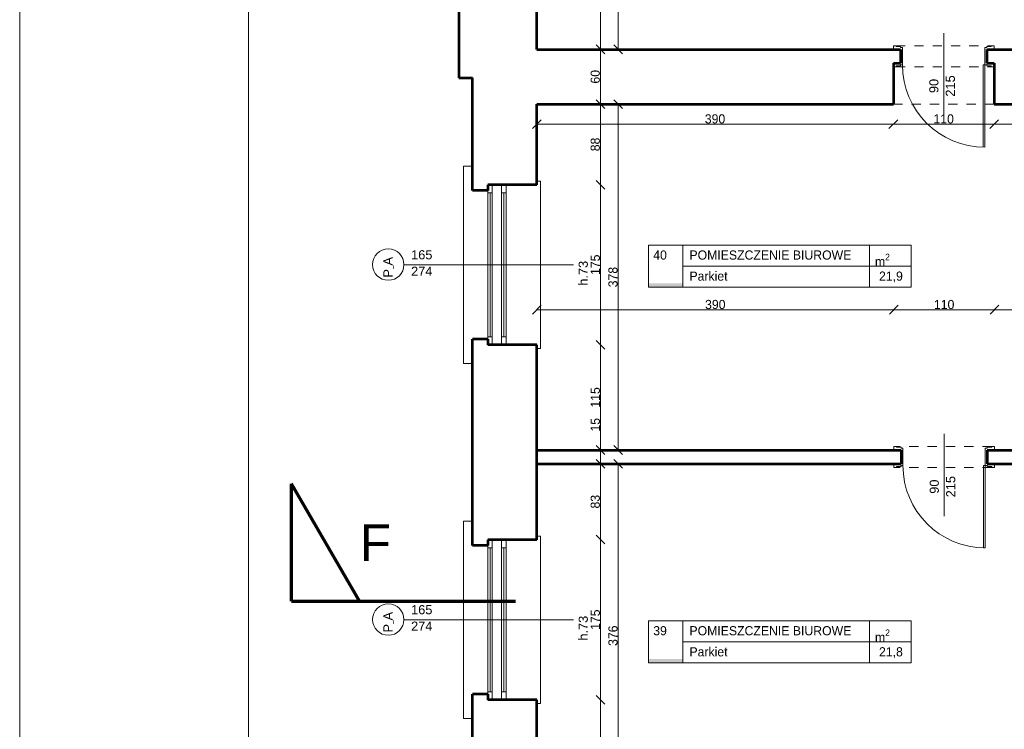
# Model space of a CAD drawing. Header units: inches. Extents: x -21887 to 84279, y -131485 to 67836.
# Tile 181 of 256: x -21887 to -11132, y 48198 to 55955. Entities that reach past the tile are written whole.
import ezdxf

# ---------------------------------------------------------------- set-up
doc = ezdxf.new("R2010")
doc.units = ezdxf.units.IN
doc.header["$MEASUREMENT"] = 0
doc.linetypes.add('Dashed copy', pattern=[200, 100, -100])
doc.layers.get('0').update_dxf_attribs({"lineweight": 13})
doc.layers.get('Defpoints').update_dxf_attribs({"lineweight": 13})
for name, color, linetype, lineweight in [('AI_MURY', 7, 'Continuous', 53), ('AI_WIDOK', 7, 'Continuous', 13), ('Dimensioning', 7, 'Continuous', 13), ('DRZWI', 7, 'Continuous', 13), ('dzialowki', 7, 'Continuous', 53), ('OPISY TABELKI', 7, 'Continuous', 13), ('PODCIAGI', 7, 'Continuous', 13), ('RAMKA', 7, 'Continuous', 13)]:
    doc.layers.add(name, color=color, linetype=linetype, lineweight=lineweight)
doc.styles.add('GENERATED_STYLE_33', font='txt')
doc.styles.add('GENERATED_STYLE_7', font='txt')
doc.styles.add('GENERATED_STYLE_8', font='txt')
doc.styles.add('GENERATED_STYLE_9', font='txt')
doc.styles.add('Style-Courier New', font='txt')
doc.dimstyles.new('Dimstyle_4', dxfattribs={"dimtxt": 100, "dimasz": 95, "dimexe": 0, "dimexo": 0, "dimgap": 0.09, "dimtad": 1, "dimdec": 0, "dimlfac": 0.1, "dimzin": 0, "dimdsep": 46, "dimlunit": 5, "dimtxsty": 'GENERATED_STYLE_7', "dimblk": 'ARROWHEAD_6', "dimcen": 0.09, "dimclrd": 161, "dimclre": 161, "dimclrt": 7, "dimadec": 0, "dimazin": 0, "dimtfac": 1, "dimtdec": 0, "dimtmove": 0, "dimatfit": 3, "dimfxl": 0, "dimtolj": 1, "dimtzin": 0, "dimarcsym": 0})
doc.dimstyles.new('Dimstyle_5', dxfattribs={"dimtxt": 100, "dimasz": 95, "dimexe": 0.18, "dimexo": 0, "dimgap": 0.09, "dimtad": 1, "dimtih": 1, "dimtoh": 1, "dimdec": 0, "dimlfac": 0.1, "dimzin": 0, "dimdsep": 46, "dimlunit": 5, "dimtxsty": 'GENERATED_STYLE_7', "dimblk": 'ARROWHEAD_6', "dimcen": 0.09, "dimclrd": 161, "dimclre": 161, "dimclrt": 7, "dimadec": 0, "dimazin": 0, "dimtfac": 1, "dimtdec": 0, "dimtmove": 0, "dimatfit": 3, "dimfxl": 0, "dimtolj": 1, "dimtzin": 0, "dimarcsym": 0})

# ---------------------------------------------------------------- blocks, each defined once
blk = doc.blocks.new('ARROWHEAD_6')
at = {"color": 0, "linetype": 'Continuous'}
for p, q in [((0, 0), (-1, 0)), ((-0.5, -0.5), (0.5, 0.5))]:
    blk.add_line(p, q, dxfattribs=at)
blk = doc.blocks.new('*U258')
at = {"layer": 'Defpoints', "color": 0, "linetype": 'Continuous'}
for p in [(-15349, 61481), (-15349, 61481), (-15349, 55631)]:
    blk.add_point(p, dxfattribs=at)
at = {"layer": 'Dimensioning', "color": 161, "linetype": 'Continuous', "lineweight": -2}
blk.add_line((-15349, 55726), (-15349, 61386), dxfattribs=at)
at = {"layer": 'Dimensioning', "color": 161, "linetype": 'Continuous', "lineweight": -2, "xscale": 95, "yscale": 95, "zscale": 95}
for p, rotation in [((-15349, 61481), 90), ((-15349, 55631), 270)]:
    blk.add_blockref('ARROWHEAD_6', p, dxfattribs=dict(at, rotation=rotation))
at = {"layer": 'Dimensioning', "color": 7, "linetype": 'Continuous', "insert": (-15406, 58556), "char_height": 100, "attachment_point": 5, "rotation": 90, "style": 'GENERATED_STYLE_7'}
blk.add_mtext('585', dxfattribs=at)
blk = doc.blocks.new('*D2027')
at = {"layer": 'Defpoints'}
for p in [(-15349, 61481), (-15349, 61481), (-15349, 58556), (-15349, 55631)]:
    blk.add_point(p, dxfattribs=at)
at = {"layer": 'Dimensioning', "color": 161, "linetype": 'Continuous'}
blk.add_blockref('*U258', (0, 0), dxfattribs=at)
blk = doc.blocks.new('*U259')
at = {"layer": 'Defpoints', "color": 0, "linetype": 'Continuous'}
for p in [(-15349, 55031), (-15349, 55031), (-15349, 51251)]:
    blk.add_point(p, dxfattribs=at)
at = {"layer": 'Dimensioning', "color": 161, "linetype": 'Continuous', "lineweight": -2}
blk.add_line((-15349, 51346), (-15349, 54936), dxfattribs=at)
at = {"layer": 'Dimensioning', "color": 161, "linetype": 'Continuous', "lineweight": -2, "xscale": 95, "yscale": 95, "zscale": 95}
for p, rotation in [((-15349, 55031), 90), ((-15349, 51251), 270)]:
    blk.add_blockref('ARROWHEAD_6', p, dxfattribs=dict(at, rotation=rotation))
at = {"layer": 'Dimensioning', "color": 7, "linetype": 'Continuous', "insert": (-15406, 53141), "char_height": 100, "attachment_point": 5, "rotation": 90, "style": 'GENERATED_STYLE_7'}
blk.add_mtext('378', dxfattribs=at)
blk = doc.blocks.new('*D2028')
at = {"layer": 'Defpoints'}
for p in [(-15349, 55031), (-15349, 55031), (-15349, 53141), (-15349, 51251)]:
    blk.add_point(p, dxfattribs=at)
at = {"layer": 'Dimensioning', "color": 161, "linetype": 'Continuous'}
blk.add_blockref('*U259', (0, 0), dxfattribs=at)
blk = doc.blocks.new('*U260')
at = {"layer": 'Defpoints', "color": 0, "linetype": 'Continuous'}
for p in [(-15349, 51101), (-15349, 51101), (-15349, 47341)]:
    blk.add_point(p, dxfattribs=at)
at = {"layer": 'Dimensioning', "color": 161, "linetype": 'Continuous', "lineweight": -2}
blk.add_line((-15349, 47436), (-15349, 51006), dxfattribs=at)
at = {"layer": 'Dimensioning', "color": 161, "linetype": 'Continuous', "lineweight": -2, "xscale": 95, "yscale": 95, "zscale": 95}
for p, rotation in [((-15349, 51101), 90), ((-15349, 47341), 270)]:
    blk.add_blockref('ARROWHEAD_6', p, dxfattribs=dict(at, rotation=rotation))
at = {"layer": 'Dimensioning', "color": 7, "linetype": 'Continuous', "insert": (-15406, 49221), "char_height": 100, "attachment_point": 5, "rotation": 90, "style": 'GENERATED_STYLE_7'}
blk.add_mtext('376', dxfattribs=at)
blk = doc.blocks.new('*D2029')
at = {"layer": 'Defpoints'}
for p in [(-15349, 51101), (-15349, 51101), (-15349, 49221), (-15349, 47341)]:
    blk.add_point(p, dxfattribs=at)
at = {"layer": 'Dimensioning', "color": 161, "linetype": 'Continuous'}
blk.add_blockref('*U260', (0, 0), dxfattribs=at)
blk = doc.blocks.new('*U886')
at = {"layer": 'Defpoints', "color": 0, "linetype": 'Continuous'}
for p in [(-16391, 48521), (-15544, 48521), (-16239, 47341)]:
    blk.add_point(p, dxfattribs=at)
at = {"layer": 'Dimensioning', "color": 161, "linetype": 'Continuous', "lineweight": -2}
for p, q in [((-15544, 48521), (-15544, 48521)), ((-15544, 47436), (-15544, 48426)), ((-15544, 47341), (-15544, 47341))]:
    blk.add_line(p, q, dxfattribs=at)
at = {"layer": 'Dimensioning', "color": 161, "linetype": 'Continuous', "lineweight": -2, "xscale": 95, "yscale": 95, "zscale": 95}
for p, rotation in [((-15544, 48521), 90), ((-15544, 47341), 270)]:
    blk.add_blockref('ARROWHEAD_6', p, dxfattribs=dict(at, rotation=rotation))
at = {"layer": 'Dimensioning', "color": 7, "linetype": 'Continuous', "insert": (-15600, 47931), "char_height": 100, "attachment_point": 5, "rotation": 90, "style": 'GENERATED_STYLE_7'}
blk.add_mtext('118', dxfattribs=at)
blk = doc.blocks.new('*D3180')
at = {"layer": 'Defpoints'}
for p in [(-16391, 48521), (-15544, 48521), (-15544, 47931), (-16239, 47341)]:
    blk.add_point(p, dxfattribs=at)
at = {"layer": 'Dimensioning', "color": 161, "linetype": 'Continuous'}
blk.add_blockref('*U886', (0, 0), dxfattribs=at)
blk = doc.blocks.new('*U887')
at = {"layer": 'Defpoints', "color": 0, "linetype": 'Continuous'}
for p in [(-16403, 50271), (-15544, 50271), (-16391, 48521)]:
    blk.add_point(p, dxfattribs=at)
at = {"layer": 'Dimensioning', "color": 161, "linetype": 'Continuous', "lineweight": -2}
for p, q in [((-15544, 50271), (-15544, 50271)), ((-15544, 48616), (-15544, 50176)), ((-15544, 48521), (-15544, 48521))]:
    blk.add_line(p, q, dxfattribs=at)
at = {"layer": 'Dimensioning', "color": 161, "linetype": 'Continuous', "lineweight": -2, "xscale": 95, "yscale": 95, "zscale": 95}
for p, rotation in [((-15544, 50271), 90), ((-15544, 48521), 270)]:
    blk.add_blockref('ARROWHEAD_6', p, dxfattribs=dict(at, rotation=rotation))
at = {"layer": 'Dimensioning', "color": 7, "linetype": 'Continuous', "insert": (-15599, 49396), "char_height": 100, "attachment_point": 5, "rotation": 90, "style": 'GENERATED_STYLE_7'}
blk.add_mtext('175', dxfattribs=at)
blk = doc.blocks.new('*D3181')
at = {"layer": 'Defpoints'}
for p in [(-16403, 50271), (-15544, 50271), (-15544, 49396), (-16391, 48521)]:
    blk.add_point(p, dxfattribs=at)
at = {"layer": 'Dimensioning', "color": 161, "linetype": 'Continuous'}
blk.add_blockref('*U887', (0, 0), dxfattribs=at)
blk = doc.blocks.new('*U888')
at = {"layer": 'Defpoints', "color": 0, "linetype": 'Continuous'}
for p in [(-16239, 51101), (-15544, 51101), (-16403, 50271)]:
    blk.add_point(p, dxfattribs=at)
at = {"layer": 'Dimensioning', "color": 161, "linetype": 'Continuous', "lineweight": -2}
for p, q in [((-15544, 51101), (-15544, 51101)), ((-15544, 50366), (-15544, 51006)), ((-15544, 50271), (-15544, 50271))]:
    blk.add_line(p, q, dxfattribs=at)
at = {"layer": 'Dimensioning', "color": 161, "linetype": 'Continuous', "lineweight": -2, "xscale": 95, "yscale": 95, "zscale": 95}
for p, rotation in [((-15544, 51101), 90), ((-15544, 50271), 270)]:
    blk.add_blockref('ARROWHEAD_6', p, dxfattribs=dict(at, rotation=rotation))
at = {"layer": 'Dimensioning', "color": 7, "linetype": 'Continuous', "insert": (-15600, 50686), "char_height": 100, "attachment_point": 5, "rotation": 90, "style": 'GENERATED_STYLE_7'}
blk.add_mtext('83', dxfattribs=at)
blk = doc.blocks.new('*D3182')
at = {"layer": 'Defpoints'}
for p in [(-16239, 51101), (-15544, 51101), (-15544, 50686), (-16403, 50271)]:
    blk.add_point(p, dxfattribs=at)
at = {"layer": 'Dimensioning', "color": 161, "linetype": 'Continuous'}
blk.add_blockref('*U888', (0, 0), dxfattribs=at)
blk = doc.blocks.new('*U889')
at = {"layer": 'Defpoints', "color": 0, "linetype": 'Continuous'}
for p in [(-16239, 51251), (-15544, 51251), (-16239, 51101)]:
    blk.add_point(p, dxfattribs=at)
at = {"layer": 'Dimensioning', "color": 161, "linetype": 'Continuous', "lineweight": -2}
for p, q in [((-15544, 51346), (-15544, 51614)), ((-15544, 51251), (-15544, 51251)), ((-15544, 51101), (-15544, 51251)), ((-15544, 51101), (-15544, 51101)), ((-15544, 51006), (-15544, 50911))]:
    blk.add_line(p, q, dxfattribs=at)
at = {"layer": 'Dimensioning', "color": 161, "linetype": 'Continuous', "lineweight": -2, "xscale": 95, "yscale": 95, "zscale": 95}
for p, rotation in [((-15544, 51251), 270), ((-15544, 51101), 90)]:
    blk.add_blockref('ARROWHEAD_6', p, dxfattribs=dict(at, rotation=rotation))
at = {"layer": 'Dimensioning', "color": 7, "linetype": 'Continuous', "insert": (-15599, 51527), "char_height": 100, "attachment_point": 5, "rotation": 90, "style": 'GENERATED_STYLE_7'}
blk.add_mtext('15', dxfattribs=at)
blk = doc.blocks.new('*D3183')
at = {"layer": 'Defpoints'}
for p in [(-15544, 51527), (-16239, 51251), (-15544, 51251), (-16239, 51101)]:
    blk.add_point(p, dxfattribs=at)
at = {"layer": 'Dimensioning', "color": 161, "linetype": 'Continuous'}
blk.add_blockref('*U889', (0, 0), dxfattribs=at)
blk = doc.blocks.new('*U890')
at = {"layer": 'Defpoints', "color": 0, "linetype": 'Continuous'}
for p in [(-16409, 52401), (-15544, 52401), (-16239, 51251)]:
    blk.add_point(p, dxfattribs=at)
at = {"layer": 'Dimensioning', "color": 161, "linetype": 'Continuous', "lineweight": -2}
for p, q in [((-15544, 52401), (-15544, 52401)), ((-15544, 51346), (-15544, 52306)), ((-15544, 51251), (-15544, 51251))]:
    blk.add_line(p, q, dxfattribs=at)
at = {"layer": 'Dimensioning', "color": 161, "linetype": 'Continuous', "lineweight": -2, "xscale": 95, "yscale": 95, "zscale": 95}
for p, rotation in [((-15544, 52401), 90), ((-15544, 51251), 270)]:
    blk.add_blockref('ARROWHEAD_6', p, dxfattribs=dict(at, rotation=rotation))
at = {"layer": 'Dimensioning', "color": 7, "linetype": 'Continuous', "insert": (-15599, 51826), "char_height": 100, "attachment_point": 5, "rotation": 90, "style": 'GENERATED_STYLE_7'}
blk.add_mtext('115', dxfattribs=at)
blk = doc.blocks.new('*D3184')
at = {"layer": 'Defpoints'}
for p in [(-16409, 52401), (-15544, 52401), (-15544, 51826), (-16239, 51251)]:
    blk.add_point(p, dxfattribs=at)
at = {"layer": 'Dimensioning', "color": 161, "linetype": 'Continuous'}
blk.add_blockref('*U890', (0, 0), dxfattribs=at)
blk = doc.blocks.new('*U891')
at = {"layer": 'Defpoints', "color": 0, "linetype": 'Continuous'}
for p in [(-16351, 54151), (-15544, 54151), (-16409, 52401)]:
    blk.add_point(p, dxfattribs=at)
at = {"layer": 'Dimensioning', "color": 161, "linetype": 'Continuous', "lineweight": -2}
for p, q in [((-15544, 54151), (-15544, 54151)), ((-15544, 52496), (-15544, 54056)), ((-15544, 52401), (-15544, 52401))]:
    blk.add_line(p, q, dxfattribs=at)
at = {"layer": 'Dimensioning', "color": 161, "linetype": 'Continuous', "lineweight": -2, "xscale": 95, "yscale": 95, "zscale": 95}
for p, rotation in [((-15544, 54151), 90), ((-15544, 52401), 270)]:
    blk.add_blockref('ARROWHEAD_6', p, dxfattribs=dict(at, rotation=rotation))
at = {"layer": 'Dimensioning', "color": 7, "linetype": 'Continuous', "insert": (-15599, 53276), "char_height": 100, "attachment_point": 5, "rotation": 90, "style": 'GENERATED_STYLE_7'}
blk.add_mtext('175', dxfattribs=at)
blk = doc.blocks.new('*D3185')
at = {"layer": 'Defpoints'}
for p in [(-16351, 54151), (-15544, 54151), (-15544, 53276), (-16409, 52401)]:
    blk.add_point(p, dxfattribs=at)
at = {"layer": 'Dimensioning', "color": 161, "linetype": 'Continuous'}
blk.add_blockref('*U891', (0, 0), dxfattribs=at)
blk = doc.blocks.new('*U892')
at = {"layer": 'Defpoints', "color": 0, "linetype": 'Continuous'}
for p in [(-16008, 55031), (-15544, 55031), (-16351, 54151)]:
    blk.add_point(p, dxfattribs=at)
at = {"layer": 'Dimensioning', "color": 161, "linetype": 'Continuous', "lineweight": -2}
for p, q in [((-15544, 55031), (-15544, 55031)), ((-15544, 54246), (-15544, 54936)), ((-15544, 54151), (-15544, 54151))]:
    blk.add_line(p, q, dxfattribs=at)
at = {"layer": 'Dimensioning', "color": 161, "linetype": 'Continuous', "lineweight": -2, "xscale": 95, "yscale": 95, "zscale": 95}
for p, rotation in [((-15544, 55031), 90), ((-15544, 54151), 270)]:
    blk.add_blockref('ARROWHEAD_6', p, dxfattribs=dict(at, rotation=rotation))
at = {"layer": 'Dimensioning', "color": 7, "linetype": 'Continuous', "insert": (-15600, 54591), "char_height": 100, "attachment_point": 5, "rotation": 90, "style": 'GENERATED_STYLE_7'}
blk.add_mtext('88', dxfattribs=at)
blk = doc.blocks.new('*D3186')
at = {"layer": 'Defpoints'}
for p in [(-16008, 55031), (-15544, 55031), (-15544, 54591), (-16351, 54151)]:
    blk.add_point(p, dxfattribs=at)
at = {"layer": 'Dimensioning', "color": 161, "linetype": 'Continuous'}
blk.add_blockref('*U892', (0, 0), dxfattribs=at)
blk = doc.blocks.new('*U893')
at = {"layer": 'Defpoints', "color": 0, "linetype": 'Continuous'}
for p in [(-15972, 55631), (-15544, 55631), (-16008, 55031)]:
    blk.add_point(p, dxfattribs=at)
at = {"layer": 'Dimensioning', "color": 161, "linetype": 'Continuous', "lineweight": -2}
for p, q in [((-15544, 55631), (-15544, 55631)), ((-15544, 55126), (-15544, 55536)), ((-15544, 55031), (-15544, 55031))]:
    blk.add_line(p, q, dxfattribs=at)
at = {"layer": 'Dimensioning', "color": 161, "linetype": 'Continuous', "lineweight": -2, "xscale": 95, "yscale": 95, "zscale": 95}
for p, rotation in [((-15544, 55631), 90), ((-15544, 55031), 270)]:
    blk.add_blockref('ARROWHEAD_6', p, dxfattribs=dict(at, rotation=rotation))
at = {"layer": 'Dimensioning', "color": 7, "linetype": 'Continuous', "insert": (-15600, 55331), "char_height": 100, "attachment_point": 5, "rotation": 90, "style": 'GENERATED_STYLE_7'}
blk.add_mtext('60', dxfattribs=at)
blk = doc.blocks.new('*D3187')
at = {"layer": 'Defpoints'}
for p in [(-15972, 55631), (-15544, 55631), (-15544, 55331), (-16008, 55031)]:
    blk.add_point(p, dxfattribs=at)
at = {"layer": 'Dimensioning', "color": 161, "linetype": 'Continuous'}
blk.add_blockref('*U893', (0, 0), dxfattribs=at)
blk = doc.blocks.new('*U894')
at = {"layer": 'Defpoints', "color": 0, "linetype": 'Continuous'}
for p in [(-16399, 57951), (-15544, 57951), (-15972, 55631)]:
    blk.add_point(p, dxfattribs=at)
at = {"layer": 'Dimensioning', "color": 161, "linetype": 'Continuous', "lineweight": -2}
for p, q in [((-15544, 57951), (-15544, 57951)), ((-15544, 55726), (-15544, 57856)), ((-15544, 55631), (-15544, 55631))]:
    blk.add_line(p, q, dxfattribs=at)
at = {"layer": 'Dimensioning', "color": 161, "linetype": 'Continuous', "lineweight": -2, "xscale": 95, "yscale": 95, "zscale": 95}
for p, rotation in [((-15544, 57951), 90), ((-15544, 55631), 270)]:
    blk.add_blockref('ARROWHEAD_6', p, dxfattribs=dict(at, rotation=rotation))
at = {"layer": 'Dimensioning', "color": 7, "linetype": 'Continuous', "insert": (-15600, 56791), "char_height": 100, "attachment_point": 5, "rotation": 90, "style": 'GENERATED_STYLE_7'}
blk.add_mtext('232', dxfattribs=at)
blk = doc.blocks.new('*D3188')
at = {"layer": 'Defpoints'}
for p in [(-16399, 57951), (-15544, 57951), (-15544, 56791), (-15972, 55631)]:
    blk.add_point(p, dxfattribs=at)
at = {"layer": 'Dimensioning', "color": 161, "linetype": 'Continuous'}
blk.add_blockref('*U894', (0, 0), dxfattribs=at)
blk = doc.blocks.new('*U1597')
at = {"layer": 'Defpoints', "color": 0, "linetype": 'Continuous'}
for p in [(-12339, 52785), (-16239, 51251), (-12339, 51251)]:
    blk.add_point(p, dxfattribs=at)
at = {"layer": 'Dimensioning', "color": 161, "linetype": 'Continuous', "lineweight": -2}
for p, q in [((-16239, 52785), (-16239, 52785)), ((-16144, 52785), (-12434, 52785)), ((-12339, 52785), (-12339, 52785))]:
    blk.add_line(p, q, dxfattribs=at)
at = {"layer": 'Dimensioning', "color": 161, "linetype": 'Continuous', "lineweight": -2, "xscale": 95, "yscale": 95, "zscale": 95, "rotation": 180}
blk.add_blockref('ARROWHEAD_6', (-16239, 52785), dxfattribs=at)
at = {"layer": 'Dimensioning', "color": 161, "linetype": 'Continuous', "lineweight": -2, "xscale": 95, "yscale": 95, "zscale": 95}
blk.add_blockref('ARROWHEAD_6', (-12339, 52785), dxfattribs=at)
at = {"layer": 'Dimensioning', "color": 7, "linetype": 'Continuous', "insert": (-14289, 52841), "char_height": 100, "attachment_point": 5, "style": 'GENERATED_STYLE_7'}
blk.add_mtext('390', dxfattribs=at)
blk = doc.blocks.new('*D3275')
at = {"layer": 'Defpoints'}
for p in [(-14289, 52785), (-12339, 52785), (-16239, 51251), (-12339, 51251)]:
    blk.add_point(p, dxfattribs=at)
at = {"layer": 'Dimensioning', "color": 161, "linetype": 'Continuous'}
blk.add_blockref('*U1597', (0, 0), dxfattribs=at)
blk = doc.blocks.new('*U1598')
at = {"layer": 'Defpoints', "color": 0, "linetype": 'Continuous'}
for p in [(-11239, 52785), (-12339, 51251), (-11239, 51251)]:
    blk.add_point(p, dxfattribs=at)
at = {"layer": 'Dimensioning', "color": 161, "linetype": 'Continuous', "lineweight": -2}
for p, q in [((-12339, 52785), (-12339, 52785)), ((-12244, 52785), (-11334, 52785)), ((-11239, 52785), (-11239, 52785))]:
    blk.add_line(p, q, dxfattribs=at)
at = {"layer": 'Dimensioning', "color": 161, "linetype": 'Continuous', "lineweight": -2, "xscale": 95, "yscale": 95, "zscale": 95, "rotation": 180}
blk.add_blockref('ARROWHEAD_6', (-12339, 52785), dxfattribs=at)
at = {"layer": 'Dimensioning', "color": 161, "linetype": 'Continuous', "lineweight": -2, "xscale": 95, "yscale": 95, "zscale": 95}
blk.add_blockref('ARROWHEAD_6', (-11239, 52785), dxfattribs=at)
at = {"layer": 'Dimensioning', "color": 7, "linetype": 'Continuous', "insert": (-11789, 52841), "char_height": 100, "attachment_point": 5, "style": 'GENERATED_STYLE_7'}
blk.add_mtext('110', dxfattribs=at)
blk = doc.blocks.new('*D3276')
at = {"layer": 'Defpoints'}
for p in [(-11789, 52785), (-11239, 52785), (-12339, 51251), (-11239, 51251)]:
    blk.add_point(p, dxfattribs=at)
at = {"layer": 'Dimensioning', "color": 161, "linetype": 'Continuous'}
blk.add_blockref('*U1598', (0, 0), dxfattribs=at)
blk = doc.blocks.new('*U1599')
at = {"layer": 'Defpoints', "color": 0, "linetype": 'Continuous'}
for p in [(-10439, 52785), (-11239, 51251), (-10439, 51251)]:
    blk.add_point(p, dxfattribs=at)
at = {"layer": 'Dimensioning', "color": 161, "linetype": 'Continuous', "lineweight": -2}
for p, q in [((-11239, 52785), (-11239, 52785)), ((-11144, 52785), (-10534, 52785)), ((-10439, 52785), (-10439, 52785))]:
    blk.add_line(p, q, dxfattribs=at)
at = {"layer": 'Dimensioning', "color": 161, "linetype": 'Continuous', "lineweight": -2, "xscale": 95, "yscale": 95, "zscale": 95, "rotation": 180}
blk.add_blockref('ARROWHEAD_6', (-11239, 52785), dxfattribs=at)
at = {"layer": 'Dimensioning', "color": 161, "linetype": 'Continuous', "lineweight": -2, "xscale": 95, "yscale": 95, "zscale": 95}
blk.add_blockref('ARROWHEAD_6', (-10439, 52785), dxfattribs=at)
at = {"layer": 'Dimensioning', "color": 7, "linetype": 'Continuous', "insert": (-10839, 52841), "char_height": 100, "attachment_point": 5, "style": 'GENERATED_STYLE_7'}
blk.add_mtext('80', dxfattribs=at)
blk = doc.blocks.new('*D3277')
at = {"layer": 'Defpoints'}
for p in [(-10839, 52785), (-10439, 52785), (-11239, 51251), (-10439, 51251)]:
    blk.add_point(p, dxfattribs=at)
at = {"layer": 'Dimensioning', "color": 161, "linetype": 'Continuous'}
blk.add_blockref('*U1599', (0, 0), dxfattribs=at)
blk = doc.blocks.new('*U1642')
at = {"layer": 'Defpoints', "color": 0, "linetype": 'Continuous'}
for p in [(-12344, 55031), (-16239, 54814), (-12344, 54814)]:
    blk.add_point(p, dxfattribs=at)
at = {"layer": 'Dimensioning', "color": 161, "linetype": 'Continuous', "lineweight": -2}
for p, q in [((-16239, 54814), (-16239, 54814)), ((-16144, 54814), (-12439, 54814)), ((-12344, 54814), (-12344, 54814))]:
    blk.add_line(p, q, dxfattribs=at)
at = {"layer": 'Dimensioning', "color": 161, "linetype": 'Continuous', "lineweight": -2, "xscale": 95, "yscale": 95, "zscale": 95, "rotation": 180}
blk.add_blockref('ARROWHEAD_6', (-16239, 54814), dxfattribs=at)
at = {"layer": 'Dimensioning', "color": 161, "linetype": 'Continuous', "lineweight": -2, "xscale": 95, "yscale": 95, "zscale": 95}
blk.add_blockref('ARROWHEAD_6', (-12344, 54814), dxfattribs=at)
at = {"layer": 'Dimensioning', "color": 7, "linetype": 'Continuous', "insert": (-14292, 54870), "char_height": 100, "attachment_point": 5, "style": 'GENERATED_STYLE_7'}
blk.add_mtext('390', dxfattribs=at)
blk = doc.blocks.new('*D3320')
at = {"layer": 'Defpoints'}
for p in [(-12344, 55031), (-16239, 54814), (-14292, 54814), (-12344, 54814)]:
    blk.add_point(p, dxfattribs=at)
at = {"layer": 'Dimensioning', "color": 161, "linetype": 'Continuous'}
blk.add_blockref('*U1642', (0, 0), dxfattribs=at)
blk = doc.blocks.new('*U1643')
at = {"layer": 'Defpoints', "color": 0, "linetype": 'Continuous'}
for p in [(-12344, 55031), (-11244, 55031), (-11244, 54814)]:
    blk.add_point(p, dxfattribs=at)
at = {"layer": 'Dimensioning', "color": 161, "linetype": 'Continuous', "lineweight": -2}
for p, q in [((-12344, 54814), (-12344, 54814)), ((-12249, 54814), (-11339, 54814)), ((-11244, 54814), (-11244, 54814))]:
    blk.add_line(p, q, dxfattribs=at)
at = {"layer": 'Dimensioning', "color": 161, "linetype": 'Continuous', "lineweight": -2, "xscale": 95, "yscale": 95, "zscale": 95, "rotation": 180}
blk.add_blockref('ARROWHEAD_6', (-12344, 54814), dxfattribs=at)
at = {"layer": 'Dimensioning', "color": 161, "linetype": 'Continuous', "lineweight": -2, "xscale": 95, "yscale": 95, "zscale": 95}
blk.add_blockref('ARROWHEAD_6', (-11244, 54814), dxfattribs=at)
at = {"layer": 'Dimensioning', "color": 7, "linetype": 'Continuous', "insert": (-11794, 54870), "char_height": 100, "attachment_point": 5, "style": 'GENERATED_STYLE_7'}
blk.add_mtext('110', dxfattribs=at)
blk = doc.blocks.new('*D3321')
at = {"layer": 'Defpoints'}
for p in [(-12344, 55031), (-11244, 55031), (-11794, 54814), (-11244, 54814)]:
    blk.add_point(p, dxfattribs=at)
at = {"layer": 'Dimensioning', "color": 161, "linetype": 'Continuous'}
blk.add_blockref('*U1643', (0, 0), dxfattribs=at)
blk = doc.blocks.new('*U1644')
at = {"layer": 'Defpoints', "color": 0, "linetype": 'Continuous'}
for p in [(-11244, 55031), (-10439, 55031), (-10439, 54814)]:
    blk.add_point(p, dxfattribs=at)
at = {"layer": 'Dimensioning', "color": 161, "linetype": 'Continuous', "lineweight": -2}
for p, q in [((-11244, 54814), (-11244, 54814)), ((-11149, 54814), (-10534, 54814)), ((-10439, 54814), (-10439, 54814))]:
    blk.add_line(p, q, dxfattribs=at)
at = {"layer": 'Dimensioning', "color": 161, "linetype": 'Continuous', "lineweight": -2, "xscale": 95, "yscale": 95, "zscale": 95, "rotation": 180}
blk.add_blockref('ARROWHEAD_6', (-11244, 54814), dxfattribs=at)
at = {"layer": 'Dimensioning', "color": 161, "linetype": 'Continuous', "lineweight": -2, "xscale": 95, "yscale": 95, "zscale": 95}
blk.add_blockref('ARROWHEAD_6', (-10439, 54814), dxfattribs=at)
at = {"layer": 'Dimensioning', "color": 7, "linetype": 'Continuous', "insert": (-10842, 54870), "char_height": 100, "attachment_point": 5, "style": 'GENERATED_STYLE_7'}
blk.add_mtext('80', dxfattribs=at)
blk = doc.blocks.new('*D3322')
at = {"layer": 'Defpoints'}
for p in [(-11244, 55031), (-10439, 55031), (-10842, 54814), (-10439, 54814)]:
    blk.add_point(p, dxfattribs=at)
at = {"layer": 'Dimensioning', "color": 161, "linetype": 'Continuous'}
blk.add_blockref('*U1644', (0, 0), dxfattribs=at)

msp = doc.modelspace()

# ---------------------------------------------------------------- hatches: boundary and pattern name
at = {"layer": 'OPISY TABELKI', "extrusion": (0, 0, -1)}
for points in [[(14642.9, 53031), (14642.9, 53073.2), (15019.4, 53073.2), (15019.4, 53031)], [(14642.9, 48924.1), (14642.9, 48966.2), (15019.4, 48966.2), (15019.4, 48924.1)]]:
    msp.add_hatch(color=7, dxfattribs=at).paths.add_polyline_path(points, flags=16)

# ---------------------------------------------------------------- linework, layer by layer
at = {"layer": 'AI_MURY', "color": 7, "linetype": 'Continuous'}
for p, q in [((-16239.5, 55630.7), (-16239.5, 57950.7)), ((-17089.5, 57320.7), (-17089.5, 55320.7)), ((-16239.5, 55630.7), (-12344, 55630.7)), ((-12344, 55630.7), (-12264, 55630.7)), ((-12264, 55630.7), (-12264, 55480.7)), ((-11324, 55630.7), (-11244, 55630.7)), ((-11324, 55630.7), (-11324, 55480.7)), ((-11244, 55630.7), (-9099, 55630.7)), ((-12344, 55480.7), (-12264, 55480.7)), ((-12344, 55480.7), (-12344, 55030.7)), ((-11324, 55480.7), (-11244, 55480.7)), ((-11244, 55480.7), (-11244, 55030.7)), ((-17089.5, 55320.7), (-16939.5, 55320.7)), ((-16939.5, 54088.2), (-16939.5, 55320.7)), ((-16239.5, 54150.7), (-16239.5, 55030.7)), ((-16239.5, 55030.7), (-12344, 55030.7)), ((-11244, 55030.7), (-10439.5, 55030.7)), ((-16239.5, 54150.7), (-16774.5, 54150.7)), ((-16774.5, 54150.7), (-16774.5, 54088.2)), ((-16774.5, 54088.2), (-16939.5, 54088.2)), ((-16939.5, 50208.2), (-16939.5, 52463.2)), ((-16774.5, 52463.2), (-16939.5, 52463.2)), ((-16774.5, 52463.2), (-16774.5, 52400.7)), ((-16239.5, 52400.7), (-16774.5, 52400.7)), ((-16239.5, 50270.7), (-16239.5, 52400.7)), ((-16239.5, 50270.7), (-16774.5, 50270.7)), ((-16774.5, 50270.7), (-16774.5, 50208.2)), ((-16774.5, 50208.2), (-16939.5, 50208.2)), ((-16939.5, 46328.2), (-16939.5, 48583.2)), ((-16774.5, 48583.2), (-16939.5, 48583.2)), ((-16774.5, 48583.2), (-16774.5, 48520.7)), ((-16239.5, 48520.7), (-16774.5, 48520.7)), ((-16239.5, 46390.7), (-16239.5, 48520.7))]:
    msp.add_line(p, q, dxfattribs=at)
at = {"layer": 'AI_WIDOK', "color": 12, "lineweight": 70}
for p, q in [((-18917.2, 49599.5), (-18917.2, 50881.8)), ((-18176.9, 49599.5), (-18917.2, 50881.8)), ((-18917.2, 49599.5), (-16469.7, 49599.5))]:
    msp.add_line(p, q, dxfattribs=at)
at = {"layer": 'DRZWI', "color": 5, "linetype": 'Continuous'}
for p, q in [((-11794, 55809.4), (-11794, 54909.4)), ((-12344, 55670.7), (-12344, 55630.7)), ((-12314, 55670.7), (-12344, 55670.7)), ((-12314, 55670.7), (-12314, 55660.7)), ((-12264, 55660.7), (-12314, 55660.7)), ((-12264, 55660.7), (-12264, 55650.7)), ((-12264, 55650.7), (-12244, 55650.7)), ((-12244, 55460.7), (-12244, 55650.7)), ((-11324, 55650.7), (-11344, 55650.7)), ((-11344, 55460.7), (-11344, 55650.7)), ((-11324, 55660.7), (-11324, 55650.7)), ((-11324, 55660.7), (-11274, 55660.7)), ((-11274, 55670.7), (-11274, 55660.7)), ((-11274, 55670.7), (-11244, 55670.7)), ((-11244, 55670.7), (-11244, 55630.7)), ((-12344, 55440.7), (-12344, 55480.7)), ((-12314, 55440.7), (-12344, 55440.7)), ((-12264, 55450.7), (-12314, 55450.7)), ((-12314, 55440.7), (-12314, 55450.7)), ((-12264, 55460.7), (-12244, 55460.7)), ((-12264, 55450.7), (-12264, 55460.7)), ((-11364, 55460.7), (-11344, 55460.7)), ((-11364, 54560.7), (-11364, 55460.7)), ((-11344, 54560.7), (-11344, 55460.7)), ((-11324, 55460.7), (-11344, 55460.7)), ((-11324, 55450.7), (-11324, 55460.7)), ((-11324, 55450.7), (-11274, 55450.7)), ((-11274, 55440.7), (-11274, 55450.7)), ((-11274, 55440.7), (-11244, 55440.7)), ((-11244, 55440.7), (-11244, 55480.7))]:
    msp.add_line(p, q, dxfattribs=at)
at = {"layer": 'DRZWI', "color": 5, "linetype": 'Dashed copy'}
for p, q in [((-12314, 55670.9), (-11274, 55670.9)), ((-12314, 55440.7), (-11274, 55440.7))]:
    msp.add_line(p, q, dxfattribs=at)
at = {"layer": 'DRZWI', "color": 7, "linetype": 'Dashed copy'}
msp.add_line((-11244, 55030.7), (-12344, 55030.7), dxfattribs=at)
at = {"layer": 'DRZWI', "color": 251, "linetype": 'Continuous'}
for p, q in [((-17039.5, 54354.6), (-17039.5, 52196.8)), ((-17039.5, 54354.6), (-16939.5, 54354.6)), ((-16239.5, 54190.7), (-16199.5, 54190.7)), ((-16199.5, 54190.7), (-16199.5, 52360.7)), ((-16239.5, 52360.7), (-16199.5, 52360.7)), ((-17039.5, 52196.8), (-16939.5, 52196.8)), ((-17039.5, 50474.6), (-17039.5, 48316.8)), ((-17039.5, 50474.6), (-16939.5, 50474.6)), ((-16239.5, 50310.7), (-16199.5, 50310.7)), ((-16199.5, 50310.7), (-16199.5, 48480.7)), ((-16239.5, 48480.7), (-16199.5, 48480.7)), ((-17039.5, 48316.8), (-16939.5, 48316.8))]:
    msp.add_line(p, q, dxfattribs=at)
at = {"layer": 'DRZWI', "color": 220, "linetype": 'Continuous'}
for p, q in [((-16724.5, 54063.2), (-16724.5, 54150.7)), ((-16624.5, 54063.2), (-16624.5, 54150.7)), ((-16574.5, 54063.2), (-16574.5, 54150.7)), ((-16774.5, 54063.2), (-16774.5, 54088.2)), ((-16724.5, 54063.2), (-16774.5, 54063.2)), ((-16774.5, 54063.2), (-16774.5, 52488.2)), ((-16749.5, 54063.2), (-16749.5, 52488.2)), ((-16724.5, 54063.2), (-16724.5, 52488.2)), ((-16574.5, 54063.2), (-16624.5, 54063.2)), ((-16624.5, 54063.2), (-16624.5, 52488.2)), ((-16599.5, 54063.2), (-16599.5, 52488.2)), ((-16574.5, 54063.2), (-16574.5, 52488.2)), ((-17689.9, 53275.7), (-15839.1, 53275.7)), ((-16724.5, 52488.2), (-16774.5, 52488.2)), ((-16774.5, 52488.2), (-16774.5, 52463.2)), ((-16724.5, 52488.2), (-16724.5, 52400.7)), ((-16624.5, 52488.2), (-16624.5, 52400.7)), ((-16574.5, 52488.2), (-16624.5, 52488.2)), ((-16574.5, 52488.2), (-16574.5, 52400.7)), ((-16724.5, 50183.2), (-16724.5, 50270.7)), ((-16624.5, 50183.2), (-16624.5, 50270.7)), ((-16574.5, 50183.2), (-16574.5, 50270.7)), ((-16774.5, 50183.2), (-16774.5, 50208.2)), ((-16724.5, 50183.2), (-16774.5, 50183.2)), ((-16774.5, 50183.2), (-16774.5, 48608.2)), ((-16749.5, 50183.2), (-16749.5, 48608.2)), ((-16724.5, 50183.2), (-16724.5, 48608.2)), ((-16574.5, 50183.2), (-16624.5, 50183.2)), ((-16624.5, 50183.2), (-16624.5, 48608.2)), ((-16599.5, 50183.2), (-16599.5, 48608.2)), ((-16574.5, 50183.2), (-16574.5, 48608.2)), ((-17689.9, 49395.7), (-15839.1, 49395.7)), ((-16724.5, 48608.2), (-16774.5, 48608.2)), ((-16774.5, 48608.2), (-16774.5, 48583.2)), ((-16724.5, 48608.2), (-16724.5, 48520.7)), ((-16624.5, 48608.2), (-16624.5, 48520.7)), ((-16574.5, 48608.2), (-16624.5, 48608.2)), ((-16574.5, 48608.2), (-16574.5, 48520.7))]:
    msp.add_line(p, q, dxfattribs=at)
for centre in [(-17861.2, 53277.4), (-17861.2, 49397.4)]:
    msp.add_circle(centre, 171.3, dxfattribs=at)
at = {"layer": 'DRZWI', "color": 5, "linetype": 'Continuous'}
msp.add_arc((-11344, 55460.7), 900, 180, 270, dxfattribs=at)
at = {"layer": 'dzialowki', "color": 12, "linetype": 'Continuous'}
for p, q in [((-16239.5, 51250.7), (-12259.5, 51250.7)), ((-12259.5, 51250.7), (-12259.5, 51100.7)), ((-11319.5, 51250.7), (-11319.5, 51100.7)), ((-11319.5, 51250.7), (-10439.5, 51250.7)), ((-16239.5, 51100.7), (-12259.5, 51100.7)), ((-11319.5, 51100.7), (-10439.5, 51100.7))]:
    msp.add_line(p, q, dxfattribs=at)
at = {"layer": 'OPISY TABELKI', "color": 7, "linetype": 'Continuous'}
for p, q in [((-15019.4, 53491.8), (-12149.6, 53491.8)), ((-15019.4, 53491.8), (-15019.4, 53031)), ((-14642.9, 53491.8), (-14642.9, 53031)), ((-12603.6, 53491.8), (-12603.6, 53031)), ((-12149.6, 53491.8), (-12149.6, 53031)), ((-14642.9, 53261.4), (-12149.6, 53261.4)), ((-15019.4, 53031), (-12149.6, 53031)), ((-15019.4, 49384.8), (-12149.6, 49384.8)), ((-15019.4, 49384.8), (-15019.4, 48924.1)), ((-14642.9, 49384.8), (-14642.9, 48924.1)), ((-12603.6, 49384.8), (-12603.6, 48924.1)), ((-12149.6, 49384.8), (-12149.6, 48924.1)), ((-14642.9, 49154.4), (-12149.6, 49154.4)), ((-15019.4, 48924.1), (-12149.6, 48924.1))]:
    msp.add_line(p, q, dxfattribs=at)
at = {"layer": 'PODCIAGI', "color": 5, "linetype": 'Continuous'}
for p, q in [((-11789.5, 51429.4), (-11789.5, 50529.4)), ((-12339.5, 51290.7), (-12339.5, 51250.7)), ((-12309.5, 51290.7), (-12339.5, 51290.7)), ((-12309.5, 51290.7), (-12309.5, 51280.7)), ((-12259.5, 51280.7), (-12309.5, 51280.7)), ((-12259.5, 51280.7), (-12259.5, 51270.7)), ((-12259.5, 51270.7), (-12239.5, 51270.7)), ((-12239.5, 51080.7), (-12239.5, 51270.7)), ((-11339.5, 51080.7), (-11339.5, 51270.7)), ((-11319.5, 51270.7), (-11339.5, 51270.7)), ((-11319.5, 51280.7), (-11319.5, 51270.7)), ((-11319.5, 51280.7), (-11269.5, 51280.7)), ((-11269.5, 51290.7), (-11269.5, 51280.7)), ((-11269.5, 51290.7), (-11239.5, 51290.7)), ((-11239.5, 51290.7), (-11239.5, 51250.7)), ((-12339.5, 51060.7), (-12339.5, 51100.7)), ((-11239.5, 51060.7), (-11239.5, 51100.7)), ((-12309.5, 51060.7), (-12339.5, 51060.7)), ((-12259.5, 51070.7), (-12309.5, 51070.7)), ((-12309.5, 51060.7), (-12309.5, 51070.7)), ((-12259.5, 51080.7), (-12239.5, 51080.7)), ((-12259.5, 51070.7), (-12259.5, 51080.7)), ((-11359.5, 51080.7), (-11339.5, 51080.7)), ((-11359.5, 50180.7), (-11359.5, 51080.7)), ((-11319.5, 51080.7), (-11339.5, 51080.7)), ((-11339.5, 50180.7), (-11339.5, 51080.7)), ((-11319.5, 51070.7), (-11319.5, 51080.7)), ((-11319.5, 51070.7), (-11269.5, 51070.7)), ((-11269.5, 51060.7), (-11269.5, 51070.7)), ((-11269.5, 51060.7), (-11239.5, 51060.7)), ((-11359.5, 50180.7), (-11339.5, 50180.7))]:
    msp.add_line(p, q, dxfattribs=at)
at = {"layer": 'PODCIAGI', "color": 5, "linetype": 'Dashed copy'}
for p, q in [((-11269.5, 51290.7), (-12309.5, 51290.7)), ((-11269.5, 51060.7), (-12309.5, 51060.7))]:
    msp.add_line(p, q, dxfattribs=at)
at = {"layer": 'PODCIAGI', "color": 7, "linetype": 'Continuous'}
msp.add_arc((-11339.5, 51080.7), 900, 180, 270, dxfattribs=at)
at = {"layer": 'RAMKA', "color": 1, "linetype": 'Continuous'}
for p, q in [((-21887.4, 67836.2), (-21887.4, -52641.2)), ((-19387.4, 67336.2), (-19387.4, -52141.2))]:
    msp.add_line(p, q, dxfattribs=at)

# ---------------------------------------------------------------- texts
at = {"layer": 'AI_WIDOK', "color": 7, "insert": (-18172.9, 50437.7), "char_height": 400, "width": 1377.849, "attachment_point": 1, "style": 'GENERATED_STYLE_33'}
msp.add_mtext('\\fArial|b0|i0|c238|p39;F', dxfattribs=at)
at = {"layer": 'DRZWI', "color": 5, "insert": (-11951.6, 55230.4), "char_height": 100, "width": 704.483, "attachment_point": 2, "rotation": 90, "line_spacing_factor": 1.079165, "style": 'GENERATED_STYLE_7'}
msp.add_mtext('\\fArial|b0|i0|c238|p39;90\\P215', dxfattribs=at)
at = {"layer": 'DRZWI', "color": 220, "char_height": 100, "width": 355.178, "attachment_point": 1, "line_spacing_factor": 1.079079, "style": 'GENERATED_STYLE_7'}
for insert in [(-17612, 53435.1), (-17612, 49555.1)]:
    msp.add_mtext('\\fArial|b0|i0|c238|p39;165\\P274', dxfattribs=dict(at, insert=insert))
at = {"layer": 'DRZWI', "color": 220, "char_height": 100, "attachment_point": 1, "rotation": 90, "style": 'GENERATED_STYLE_7'}
for s, insert, width in [('\\fArial|b0|i0|c238|p39;P\\H50.000000;_\\H100.000000;A', (-17914.7, 53135.9), 460.117), ('\\fArial|b0|i0|c238|p39;h.73', (-15781.8, 53047.1), 460.863), ('\\fArial|b0|i0|c238|p39;P\\H50.000000;_\\H100.000000;A', (-17914.7, 49255.9), 460.117), ('\\fArial|b0|i0|c238|p39;h.73', (-15781.8, 49167.1), 460.863)]:
    msp.add_mtext(s, dxfattribs=dict(at, insert=insert, width=width))
at = {"layer": 'OPISY TABELKI', "color": 7, "char_height": 100, "attachment_point": 1}
for s, insert, width, style in [('40', (-14966.7, 53432.3), 323.775, 'GENERATED_STYLE_8'), ('POMIESZCZENIE BIUROWE  ', (-14571.1, 53432.3), 2409.415, 'GENERATED_STYLE_9'), ('\\A1;m\\H70.000000;\\S2^  ;', (-12544.8, 53395.7), 323.775, 'GENERATED_STYLE_9'), ('Parkiet  ', (-14571.1, 53201.9), 2409.415, 'GENERATED_STYLE_9'), ('  21,9           ', (-12574.6, 53201.9), 424.969, 'GENERATED_STYLE_9'), ('39', (-14966.7, 49325.3), 323.775, 'GENERATED_STYLE_8'), ('POMIESZCZENIE BIUROWE  ', (-14571.1, 49325.3), 2409.415, 'GENERATED_STYLE_9'), ('\\A1;m\\H70.000000;\\S2^  ;', (-12544.8, 49288.7), 323.775, 'GENERATED_STYLE_9'), ('Parkiet  ', (-14571.1, 49095), 2409.415, 'GENERATED_STYLE_9'), ('  21,8           ', (-12574.6, 49095), 424.969, 'GENERATED_STYLE_9')]:
    msp.add_mtext(s, dxfattribs=dict(at, insert=insert, width=width, style=style))
at = {"layer": 'PODCIAGI', "color": 5, "insert": (-11947.1, 50850.2), "char_height": 100, "width": 704.483, "attachment_point": 2, "rotation": 90, "line_spacing_factor": 1.079165, "style": 'GENERATED_STYLE_7'}
msp.add_mtext('\\fArial|b0|i0|c238|p39;90\\P215', dxfattribs=at)

# ---------------------------------------------------------------- dimensions: what is measured, and where the dimension line sits
at = {"layer": 'Dimensioning', "color": 161, "linetype": 'Continuous'}
for base, p1, p2, picture, middle in [((-15349.5, 61480.7), (-15349.5, 55630.7), (-15349.5, 61480.7), '*D2027', (-15349.5, 58555.7)), ((-15543.6, 57950.7), (-15972, 55630.7), (-16398.8, 57950.7), '*D3188', (-15543.6, 56790.7)), ((-15543.6, 55630.7), (-16008.1, 55030.7), (-15972, 55630.7), '*D3187', (-15543.6, 55330.7)), ((-15543.6, 55030.7), (-16351.4, 54150.7), (-16008.1, 55030.7), '*D3186', (-15543.6, 54590.7)), ((-15349.5, 55030.7), (-15349.5, 51250.7), (-15349.5, 55030.7), '*D2028', (-15349.5, 53140.7)), ((-15543.6, 54150.7), (-16409.1, 52400.7), (-16351.4, 54150.7), '*D3185', (-15543.6, 53275.7)), ((-15543.6, 52400.7), (-16239.5, 51250.7), (-16409.1, 52400.7), '*D3184', (-15543.6, 51825.7)), ((-15543.6, 51250.7), (-16239.5, 51100.7), (-16239.5, 51250.7), '*D3183', (-15543.6, 51527.4)), ((-15543.6, 51100.7), (-16402.5, 50270.7), (-16239.5, 51100.7), '*D3182', (-15543.6, 50685.7)), ((-15349.5, 51100.7), (-15349.5, 47340.7), (-15349.5, 51100.7), '*D2029', (-15349.5, 49220.7)), ((-15543.6, 50270.7), (-16390.5, 48520.7), (-16402.5, 50270.7), '*D3181', (-15543.6, 49395.7)), ((-15543.6, 48520.7), (-16239.5, 47340.7), (-16390.5, 48520.7), '*D3180', (-15543.6, 47930.7))]:
    dim = msp.add_linear_dim(base=base, p1=p1, p2=p2, angle=90, dimstyle='Dimstyle_4', override={"dimtxsty": 'Style-Courier New', "dimclrd": 0, "dimclre": 161, "dimlwe": 0}, dxfattribs=at)
    dim.commit()
    dim.dimension.update_dxf_attribs({"geometry": picture, "text_midpoint": middle, "dimtype": 128})
for base, p1, p2, picture, middle in [((-12344, 54813.9), (-16239.5, 54813.9), (-12344, 55030.7), '*D3320', (-14291.7, 54813.9)), ((-11244, 54813.9), (-12344, 55030.7), (-11244, 55030.7), '*D3321', (-11794, 54813.9)), ((-10439.5, 54813.9), (-11244, 55030.7), (-10439.5, 55030.7), '*D3322', (-10841.7, 54813.9)), ((-12339.5, 52784.8), (-16239.5, 51250.7), (-12339.5, 51250.7), '*D3275', (-14289.5, 52784.8)), ((-11239.5, 52784.8), (-12339.5, 51250.7), (-11239.5, 51250.7), '*D3276', (-11789.5, 52784.8)), ((-10439.5, 52784.8), (-11239.5, 51250.7), (-10439.5, 51250.7), '*D3277', (-10839.5, 52784.8))]:
    dim = msp.add_linear_dim(base=base, p1=p1, p2=p2, dimstyle='Dimstyle_5', override={"dimtxsty": 'Style-Courier New', "dimclrd": 0, "dimclre": 161, "dimlwe": 0}, dxfattribs=at)
    dim.commit()
    dim.dimension.update_dxf_attribs({"geometry": picture, "text_midpoint": middle, "dimtype": 128})

doc.saveas('drawing.dxf')
